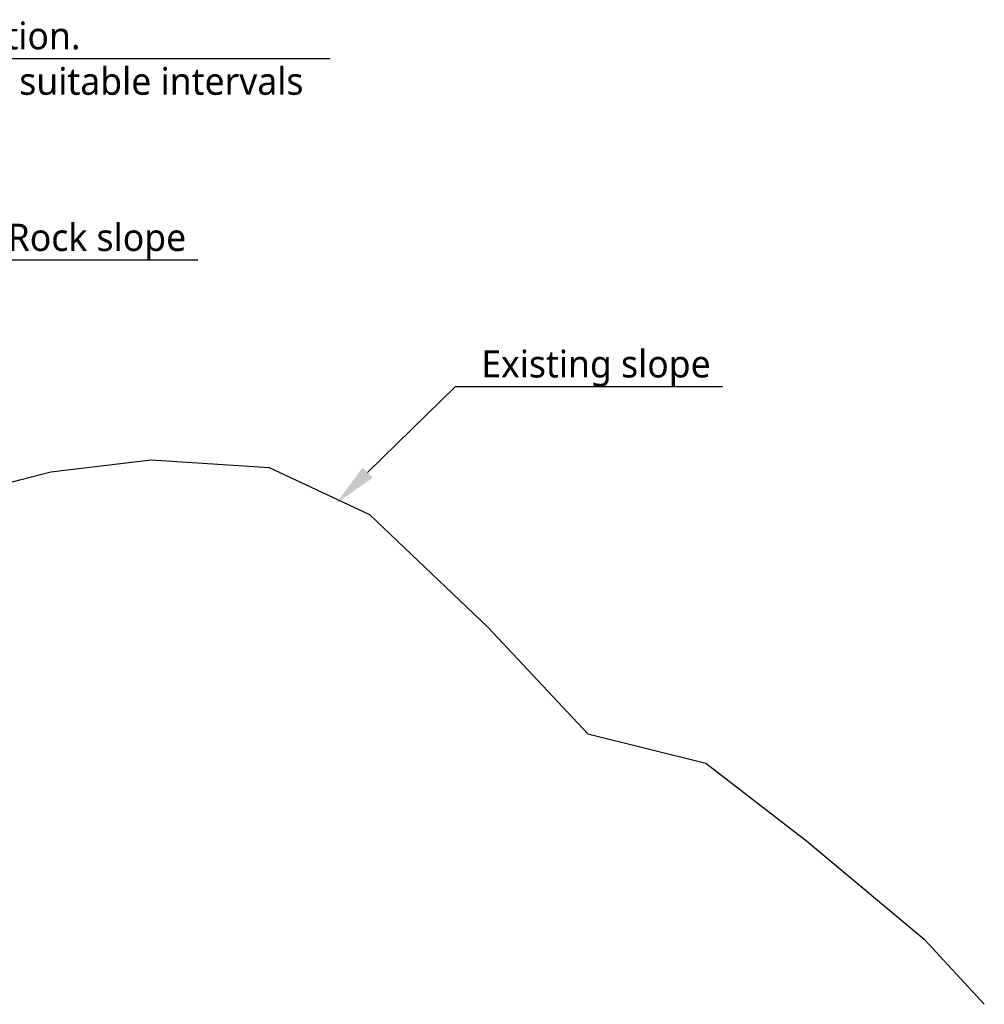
# Model space of a CAD drawing. Header units: metres. Extents: x 2831 to 4656, y -1529 to 547.
# Tile 16 of 20: x 4490.48 to 4499.32, y -1447.51 to -1438.49. Entities that reach past the tile are written whole.
import ezdxf
from ezdxf import colors
from ezdxf.entities.mleader import LeaderData, LeaderLine
from ezdxf.math import Vec2, Vec3

# ---------------------------------------------------------------- set-up
doc = ezdxf.new("R2010")
doc.units = ezdxf.units.M
doc.linetypes.add('06 Sections$0$HIDDEN2', pattern=[4.7625, 3.175, -1.5875])
for name, color, linetype in [('06 Sections$0$H000E4-GEN-035', 3, 'Continuous'), ('06 Sections$0$H000H3-TEXT-025', 7, 'Continuous'), ('06 Sections$0$H000L3-HID-025', 7, '06 Sections$0$HIDDEN2')]:
    doc.layers.add(name, color=color, linetype=linetype)
doc.styles.add('06 Sections$0$WB_SE', font='segoeui.ttf')

# ---------------------------------------------------------------- blocks, each defined once
blk = doc.blocks.new('06 Sections')
at = {"layer": '06 Sections$0$H000E4-GEN-035'}
blk.add_lwpolyline([(1181.6772, 17.2941), (1181.9628, 17.3681), (1182.8828, 17.4781), (1183.9628, 17.4081), (1184.8828, 16.9781), (1185.9628, 15.9481), (1186.8828, 14.9681), (1187.9628, 14.6981), (1188.8828, 13.9881), (1189.9628, 13.0881), (1190.5129, 12.4901)], dxfattribs=at)
at = {"layer": '06 Sections$0$H000L3-HID-025'}
blk.add_lwpolyline([(1174.6033, 19.4817), (1174.8828, 19.1781), (1175.9628, 17.6881), (1176.8828, 17.3981), (1177.9628, 17.2981), (1178.8828, 17.2581), (1179.9628, 17.1081), (1180.8828, 17.0881), (1181.6772, 17.2941)], dxfattribs=at)
at = {"layer": '06 Sections$0$H000H3-TEXT-025'}
ml = blk.add_multileader_mtext('Standard', dxfattribs=at)
ml.set_content('Rock edge protection.\\PDrainage holes at suitable intervals', color=256, style='06 Sections$0$WB_SE')
ml.set_leader_properties(color=256, linetype='ByLayer', lineweight=-1)
ml.build(insert=Vec2(0, 0))
ml.multileader.update_dxf_attribs({"text_left_attachment_type": 6, "text_right_attachment_type": 6, "dogleg_length": 0.36, "arrow_head_size": 0.4, "scale": 0.1})
ctx = ml.context
ctx.base_point, ctx.scale, ctx.char_height, ctx.arrow_head_size, ctx.landing_gap_size, ctx.plane_origin = Vec3(1178.6907, 21.155), 0.1, 0.25, 0.4, 0.2, Vec3(1182.4659, 17.162)
ctx.left_attachment, ctx.right_attachment = 6, 6
notes = []
notes.append((ctx, [(1, (1, 1, 0), (1178.6547, 21.155), (1, 0), 0.036, [(0, [(1177.5648, 20.0879)], 0, [])])]))
ctx.mtext.insert, ctx.mtext.flow_direction = Vec3(1178.8907, 21.489), 5
ml = blk.add_multileader_mtext('Standard', dxfattribs=at)
ml.set_content('Rock slope', color=256, style='06 Sections$0$WB_SE')
ml.set_leader_properties(color=256, linetype='ByLayer', lineweight=-1)
ml.build(insert=Vec2(0, 0))
ml.multileader.update_dxf_attribs({"text_left_attachment_type": 6, "text_right_attachment_type": 6, "dogleg_length": 0.36, "arrow_head_size": 0.4, "scale": 0.1})
ctx = ml.context
ctx.base_point, ctx.scale, ctx.char_height, ctx.arrow_head_size, ctx.landing_gap_size, ctx.plane_origin = Vec3(1181.367, 19.3095), 0.1, 0.25, 0.4, 0.2, Vec3(1185.1421, 15.3165)
ctx.left_attachment, ctx.right_attachment = 6, 6
notes.append((ctx, [(1, (1, 1, 0), (1181.331, 19.3095), (1, 0), 0.036, [(0, [(1180.2411, 18.2424)], 0, [])])]))
ctx.mtext.insert, ctx.mtext.flow_direction = Vec3(1181.567, 19.6416), 5
ml = blk.add_multileader_mtext('Standard', dxfattribs=at)
ml.set_content('Existing slope', color=256, style='06 Sections$0$WB_SE')
ml.set_leader_properties(color=256, linetype='ByLayer', lineweight=-1)
ml.build(insert=Vec2(0, 0))
ml.multileader.update_dxf_attribs({"text_left_attachment_type": 6, "text_right_attachment_type": 6, "dogleg_length": 0.36, "arrow_head_size": 0.4, "scale": 0.1})
ctx = ml.context
ctx.base_point, ctx.scale, ctx.char_height, ctx.arrow_head_size, ctx.landing_gap_size, ctx.plane_origin = Vec3(1185.7047, 18.1487), 0.1, 0.25, 0.4, 0.2, Vec3(1189.4799, 14.1557)
ctx.left_attachment, ctx.right_attachment = 6, 6
notes.append((ctx, [(1, (1, 1, 0), (1185.6687, 18.1487), (1, 0), 0.036, [(0, [(1184.5788, 17.0816)], 0, [])])]))
ctx.mtext.insert, ctx.mtext.flow_direction = Vec3(1185.9047, 18.4827), 5
for ctx, leaders in notes:
    for number, flags, end, landing, length, lines in leaders:
        leader = LeaderData()
        leader.index, (leader.has_last_leader_line, leader.has_dogleg_vector, leader.attachment_direction) = number, flags
        leader.last_leader_point, leader.dogleg_vector, leader.dogleg_length = Vec3(end), Vec3(landing), length
        for number, points, colour, breaks in lines:
            line = LeaderLine()
            line.index, line.vertices, line.color, line.breaks = number, Vec3.list(points), colors.encode_raw_color(colour), breaks
            leader.lines.append(line)
        ctx.leaders.append(leader)

msp = doc.modelspace()

# ---------------------------------------------------------------- block references
msp.add_blockref('06 Sections', (3308.8035, -1460.0041))

doc.saveas('drawing.dxf')
